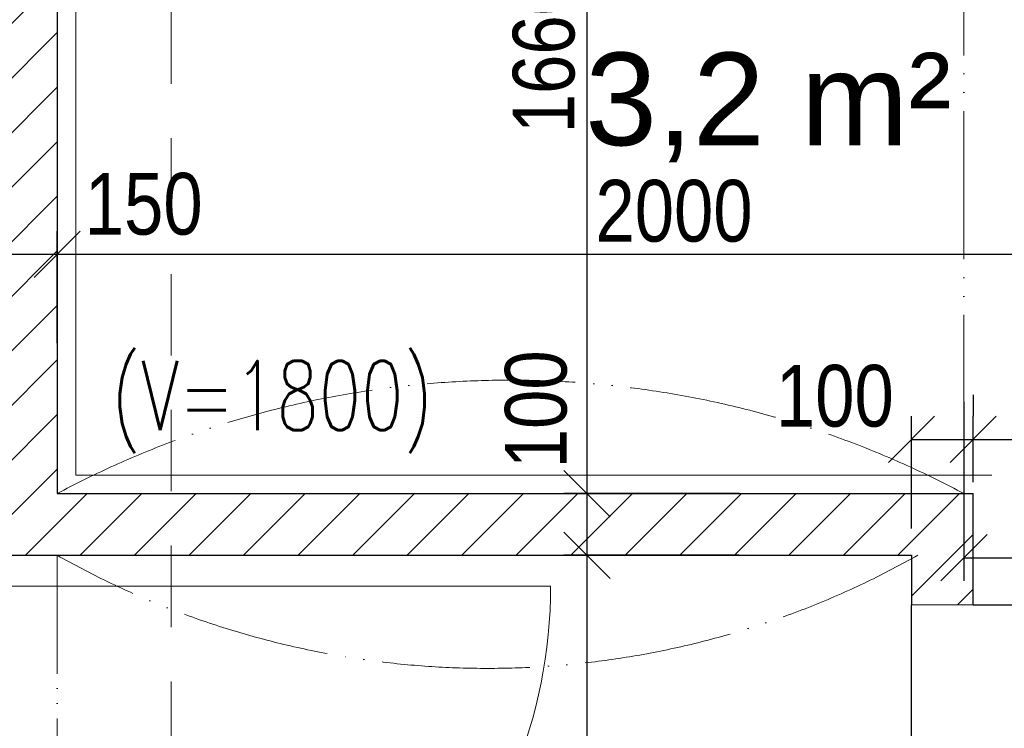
# Model space of a CAD drawing. Header units: millimetres. Extents: x -300958 to -108039, y 30118 to 292543.
# Tile 53 of 256: x -291033 to -289437, y 123305 to 124453. Entities that reach past the tile are written whole.
import ezdxf

# ---------------------------------------------------------------- set-up
doc = ezdxf.new("R2010")
doc.units = ezdxf.units.MM
doc.header["$MEASUREMENT"] = 0
doc.linetypes.add('ACAD_ISO05W100', pattern=[33, 24, -3, 0, -3, 0, -3])
doc.linetypes.add('DGN Style 2', pattern=[879.857395, 527.914437, -351.942958])
doc.layers.get('0').update_dxf_attribs({"lineweight": 13})
doc.layers.get('Defpoints').update_dxf_attribs({"color": 3, "lineweight": 13})
for name, color, linetype, lineweight in [('dims', 7, 'Continuous', 9), ('dvere', 7, 'Continuous', 9), ('Materiály', 1, 'Continuous', 13), ('navrh', 1, 'Continuous', 9), ('obklad', 8, 'Continuous', 5), ('popis', 7, 'Continuous', 9), ('tenka', 7, 'Continuous', 13), ('walls', 7, 'Continuous', 13)]:
    doc.layers.add(name, color=color, linetype=linetype, lineweight=lineweight)
doc.styles.add('GENERATED_STYLE_8', font='arial.ttf')
doc.styles.add('STYLE-0', font='ARIALN.TTF')
doc.styles.add('Style-Arial', font='arial.ttf')
doc.dimstyles.new('arch', dxfattribs={"dimscale": 50, "dimtxt": 2.5, "dimasz": 2.5, "dimexe": 1.25, "dimexo": 0.9, "dimtad": 1, "dimdec": 0, "dimtxsty": 'STYLE-0', "dimblk": 'ARCHTICK', "dimcen": 2.5, "dimadec": 0, "dimazin": 0, "dimtfac": 1, "dimtdec": 0, "dimtmove": 2, "dimatfit": 3, "dimldrblk": 'ARCHTICK', "dimfxl": 0, "dimarcsym": 0})

# ---------------------------------------------------------------- blocks, each defined once
blk = doc.blocks.new('_ArchTick')
at = {"color": 0, "linetype": 'ByBlock', "flags": 128}
blk.add_lwpolyline([(-0.5, -0.5), (0.5, 0.5)], dxfattribs=at)
blk = doc.blocks.new('*D2013')
at = {"layer": 'Defpoints', "color": 0, "linetype": 'Continuous'}
for p in [(-288972.6, 123772.7), (-288972.6, 123769.9), (-289487.6, 123628.6)]:
    blk.add_point(p, dxfattribs=at)
at = {"layer": 'dims', "color": 0, "linetype": 'Continuous', "lineweight": -2}
for p, q in [((-288972.6, 123844.9), (-288972.6, 123810.2)), ((-289487.6, 123703.6), (-289487.6, 123810.2)), ((-289487.6, 123772.7), (-288972.6, 123772.7))]:
    blk.add_line(p, q, dxfattribs=at)
at = {"layer": 'dims', "color": 0, "linetype": 'Continuous', "lineweight": -2, "xscale": 75, "yscale": 75, "zscale": 75, "rotation": 180}
blk.add_blockref('_ArchTick', (-289487.6, 123772.7), dxfattribs=at)
at = {"layer": 'dims', "color": 0, "linetype": 'Continuous', "lineweight": -2, "xscale": 75, "yscale": 75, "zscale": 75}
blk.add_blockref('_ArchTick', (-288972.6, 123772.7), dxfattribs=at)
at = {"layer": 'dims', "color": 0, "linetype": 'Continuous', "insert": (-289230.1, 123842.5), "char_height": 100, "attachment_point": 5, "style": 'STYLE-0'}
blk.add_mtext('515', dxfattribs=at)
blk = doc.blocks.new('*D2014')
at = {"layer": 'Defpoints', "color": 0, "linetype": 'Continuous'}
for p in [(-289487.6, 123772.7), (-289487.6, 123769.9), (-289587.6, 123553.6)]:
    blk.add_point(p, dxfattribs=at)
at = {"layer": 'dims', "color": 0, "linetype": 'Continuous', "lineweight": -2}
for p, q in [((-289487.6, 123844.9), (-289487.6, 123810.2)), ((-289587.6, 123628.6), (-289587.6, 123810.2)), ((-289587.6, 123772.7), (-289487.6, 123772.7))]:
    blk.add_line(p, q, dxfattribs=at)
at = {"layer": 'dims', "color": 0, "linetype": 'Continuous', "lineweight": -2, "xscale": 75, "yscale": 75, "zscale": 75, "rotation": 180}
blk.add_blockref('_ArchTick', (-289587.6, 123772.7), dxfattribs=at)
at = {"layer": 'dims', "color": 0, "linetype": 'Continuous', "lineweight": -2, "xscale": 75, "yscale": 75, "zscale": 75}
blk.add_blockref('_ArchTick', (-289487.6, 123772.7), dxfattribs=at)
at = {"layer": 'dims', "color": 0, "linetype": 'Continuous', "insert": (-289711.9, 123842.8), "char_height": 100, "attachment_point": 5, "style": 'STYLE-0'}
blk.add_mtext('100', dxfattribs=at)
blk = doc.blocks.new('*D2017')
at = {"layer": 'Defpoints', "color": 0, "linetype": 'Continuous'}
for p in [(-290113.5, 125345), (-289791.9, 125345), (-289791.9, 123685)]:
    blk.add_point(p, dxfattribs=at)
at = {"layer": 'dims', "color": 0, "linetype": 'Continuous', "lineweight": -2}
for p, q in [((-289866.9, 125345), (-290151, 125345)), ((-290113.5, 123685), (-290113.5, 125345)), ((-289866.9, 123685), (-290151, 123685))]:
    blk.add_line(p, q, dxfattribs=at)
at = {"layer": 'dims', "color": 0, "linetype": 'Continuous', "lineweight": -2, "xscale": 75, "yscale": 75, "zscale": 75}
for p, rotation in [((-290113.5, 125345), 90), ((-290113.5, 123685), 270)]:
    blk.add_blockref('_ArchTick', p, dxfattribs=dict(at, rotation=rotation))
at = {"layer": 'dims', "color": 0, "linetype": 'Continuous', "insert": (-290183.3, 124396.1), "char_height": 100, "attachment_point": 5, "rotation": 90, "style": 'STYLE-0'}
blk.add_mtext('1660', dxfattribs=at)
blk = doc.blocks.new('*D2018')
at = {"layer": 'Defpoints', "color": 0, "linetype": 'Continuous'}
for p in [(-290113.5, 123685), (-289791.9, 123685), (-289791.9, 123585)]:
    blk.add_point(p, dxfattribs=at)
at = {"layer": 'dims', "color": 0, "linetype": 'Continuous', "lineweight": -2}
for p, q in [((-289866.9, 123685), (-290151, 123685)), ((-290113.5, 123585), (-290113.5, 123685)), ((-289866.9, 123585), (-290151, 123585))]:
    blk.add_line(p, q, dxfattribs=at)
at = {"layer": 'dims', "color": 0, "linetype": 'Continuous', "lineweight": -2, "xscale": 75, "yscale": 75, "zscale": 75}
for p, rotation in [((-290113.5, 123685), 90), ((-290113.5, 123585), 270)]:
    blk.add_blockref('_ArchTick', p, dxfattribs=dict(at, rotation=rotation))
at = {"layer": 'dims', "color": 0, "linetype": 'Continuous', "insert": (-290196, 123821.5), "char_height": 100, "attachment_point": 5, "rotation": 90, "style": 'STYLE-0'}
blk.add_mtext('100', dxfattribs=at)
blk = doc.blocks.new('*D2019')
at = {"layer": 'Defpoints', "color": 0, "linetype": 'Continuous'}
for p in [(-290113.5, 123585), (-289791.9, 123585), (-289791.9, 121285)]:
    blk.add_point(p, dxfattribs=at)
at = {"layer": 'dims', "color": 0, "linetype": 'Continuous', "lineweight": -2}
for p, q in [((-289866.9, 123585), (-290151, 123585)), ((-290113.5, 121285), (-290113.5, 123585)), ((-289866.9, 121285), (-290151, 121285))]:
    blk.add_line(p, q, dxfattribs=at)
at = {"layer": 'dims', "color": 0, "linetype": 'Continuous', "lineweight": -2, "xscale": 75, "yscale": 75, "zscale": 75}
for p, rotation in [((-290113.5, 123585), 90), ((-290113.5, 121285), 270)]:
    blk.add_blockref('_ArchTick', p, dxfattribs=dict(at, rotation=rotation))
at = {"layer": 'dims', "color": 0, "linetype": 'Continuous', "insert": (-290183.3, 122766.3), "char_height": 100, "attachment_point": 5, "rotation": 90, "style": 'STYLE-0'}
blk.add_mtext('2300', dxfattribs=at)
blk = doc.blocks.new('*D2020')
at = {"layer": 'Defpoints', "color": 0, "linetype": 'Continuous'}
for p in [(-288972.6, 124072.7), (-288972.6, 124069.9), (-290972.6, 123853.6)]:
    blk.add_point(p, dxfattribs=at)
at = {"layer": 'dims', "color": 0, "linetype": 'Continuous', "lineweight": -2}
for p, q in [((-288972.6, 124144.9), (-288972.6, 124110.2)), ((-290972.6, 123928.6), (-290972.6, 124110.2)), ((-290972.6, 124072.7), (-288972.6, 124072.7))]:
    blk.add_line(p, q, dxfattribs=at)
at = {"layer": 'dims', "color": 0, "linetype": 'Continuous', "lineweight": -2, "xscale": 75, "yscale": 75, "zscale": 75, "rotation": 180}
blk.add_blockref('_ArchTick', (-290972.6, 124072.7), dxfattribs=at)
at = {"layer": 'dims', "color": 0, "linetype": 'Continuous', "lineweight": -2, "xscale": 75, "yscale": 75, "zscale": 75}
blk.add_blockref('_ArchTick', (-288972.6, 124072.7), dxfattribs=at)
at = {"layer": 'dims', "color": 0, "linetype": 'Continuous', "insert": (-289972.6, 124142.5), "char_height": 100, "attachment_point": 5, "style": 'STYLE-0'}
blk.add_mtext('2000', dxfattribs=at)
blk = doc.blocks.new('*D2021')
at = {"layer": 'Defpoints', "color": 0, "linetype": 'Continuous'}
for p in [(-290972.6, 124072.7), (-291122.6, 123886.3), (-290972.6, 123879.3)]:
    blk.add_point(p, dxfattribs=at)
at = {"layer": 'dims', "color": 0, "linetype": 'Continuous', "lineweight": -2}
for p, q in [((-291122.6, 123961.3), (-291122.6, 124110.2)), ((-290972.6, 123954.3), (-290972.6, 124110.2)), ((-291122.6, 124072.7), (-290972.6, 124072.7))]:
    blk.add_line(p, q, dxfattribs=at)
at = {"layer": 'dims', "color": 0, "linetype": 'Continuous', "lineweight": -2, "xscale": 75, "yscale": 75, "zscale": 75, "rotation": 180}
blk.add_blockref('_ArchTick', (-291122.6, 124072.7), dxfattribs=at)
at = {"layer": 'dims', "color": 0, "linetype": 'Continuous', "lineweight": -2, "xscale": 75, "yscale": 75, "zscale": 75}
blk.add_blockref('_ArchTick', (-290972.6, 124072.7), dxfattribs=at)
at = {"layer": 'dims', "color": 0, "linetype": 'Continuous', "insert": (-290832.3, 124153.8), "char_height": 100, "attachment_point": 5, "style": 'STYLE-0'}
blk.add_mtext('150', dxfattribs=at)
blk = doc.blocks.new('*D1861')
at = {"layer": 'Defpoints', "color": 0, "linetype": 'Continuous'}
for p in [(-289502.6, 123908.6), (-288872.6, 123728.6), (-288872.6, 123581)]:
    blk.add_point(p, dxfattribs=at)
at = {"layer": 'dims', "color": 0, "linetype": 'Continuous', "lineweight": -2}
for p, q in [((-289502.6, 123833.6), (-289502.6, 123543.5)), ((-288872.6, 123653.6), (-288872.6, 123543.5)), ((-289502.6, 123581), (-288872.6, 123581))]:
    blk.add_line(p, q, dxfattribs=at)
at = {"layer": 'dims', "color": 0, "linetype": 'Continuous', "lineweight": -2, "xscale": 75, "yscale": 75, "zscale": 75, "rotation": 180}
blk.add_blockref('_ArchTick', (-289502.6, 123581), dxfattribs=at)
at = {"layer": 'dims', "color": 0, "linetype": 'Continuous', "lineweight": -2, "xscale": 75, "yscale": 75, "zscale": 75}
blk.add_blockref('_ArchTick', (-288872.6, 123581), dxfattribs=at)
at = {"layer": 'dims', "color": 0, "linetype": 'Continuous', "insert": (-289187.6, 123650.8), "char_height": 100, "attachment_point": 5, "style": 'STYLE-0'}
blk.add_mtext('630', dxfattribs=at)

msp = doc.modelspace()

# ---------------------------------------------------------------- hatches: boundary and pattern name
at = {"layer": 'Materiály', "linetype": 'Continuous'}
h = msp.add_hatch(dxfattribs=at)
h.set_pattern_fill('ANSI31', color=256, scale=500, style=0)
h.set_pattern_definition([(45, (-63000, 0), (-44.194174, 44.194174), [])])
h.paths.add_polyline_path([(-291122.6, 124745), (-291122.6, 123585), (-289587.6, 123585), (-289587.6, 123505), (-289502.6, 123505), (-289502.6, 123685), (-290972.6, 123685), (-290972.6, 124662.2, -0.044202), (-290972.6, 124667.5), (-290972.6, 125022.5, -0.044199), (-290972.6, 125027.8), (-290972.6, 125345), (-291082.7, 125345, -0.008368), (-291122.6, 125322.8)])
h.paths.add_polyline_path([(-289487.6, 123685), (-289502.6, 123685), (-289502.6, 123505), (-289487.6, 123505)])
h.paths.add_polyline_path([(-291082.7, 125345), (-291122.6, 125345), (-291122.6, 125322.8, 0.008368)], flags=17)

# ---------------------------------------------------------------- linework, layer by layer
at = {"layer": 'dvere', "linetype": 'ACAD_ISO05W100', "ltscale": 8}
msp.add_line((-290972.6, 123585), (-290972.6, 122685), dxfattribs=at)
at = {"layer": 'dvere', "linetype": 'Continuous'}
msp.add_line((-291122.6, 123535), (-290972.6, 123535), dxfattribs=at)
at = {"layer": 'dvere', "linetype": 'Continuous', "flags": 128}
msp.add_lwpolyline([(-290972.6, 123535), (-290172.6, 123535), (-290972.6, 123535), (-290172.6, 123535, -0.414214), (-290972.6, 122735)], format="xyb", dxfattribs=at)
at = {"layer": 'navrh', "linetype": 'Continuous', "lineweight": 30}
for p, q in [((-290972.6, 125345), (-290972.6, 123685)), ((-290972.6, 123685), (-289487.6, 123685)), ((-289487.6, 123505), (-289487.6, 123685)), ((-291122.6, 123585), (-289587.6, 123585)), ((-289587.6, 123585), (-289587.6, 123505))]:
    msp.add_line(p, q, dxfattribs=at)
at = {"layer": 'obklad', "linetype": 'Continuous', "flags": 128}
msp.add_lwpolyline([(-289532.6, 124935), (-289532.6, 124935), (-289532.6, 124935), (-289532.6, 125315), (-290942.6, 125315), (-290942.6, 123715), (-289457.6, 123715), (-289457.6, 123715), (-289457.6, 123715), (-289457.6, 123715)], dxfattribs=at)
at = {"layer": 'tenka', "linetype": 'ACAD_ISO05W100', "ltscale": 10}
msp.add_line((-289502.6, 124965), (-289502.6, 123685), dxfattribs=at)
at = {"layer": 'tenka', "linetype": 'DGN Style 2', "ltscale": 0.25}
msp.add_line((-290787.6, 115770), (-290787.6, 124705), dxfattribs=at)
at = {"layer": 'tenka', "linetype": 'Continuous'}
msp.add_line((-289487.6, 123505), (-289587.6, 123505), dxfattribs=at)
at = {"layer": 'tenka', "linetype": 'ACAD_ISO05W100', "ltscale": 10, "flags": 128}
for points in [[(-289502.6, 123685, 0.250035), (-290972.6, 123685)], [(-289577.6, 123585, -0.262619), (-290972.6, 123585)]]:
    msp.add_lwpolyline(points, format="xyb", dxfattribs=at)
at = {"layer": 'walls', "linetype": 'Continuous', "lineweight": 30}
for p, q in [((-289587.6, 122785), (-289587.6, 123505)), ((-289487.6, 123505), (-288972.6, 123505))]:
    msp.add_line(p, q, dxfattribs=at)

# ---------------------------------------------------------------- texts
at = {"layer": 'obklad', "linetype": 'Continuous', "insert": (-290884.5, 123896.7), "char_height": 112, "attachment_point": 4, "rotation": 0.0012, "line_spacing_factor": 0.765173, "style": 'Style-Arial'}
msp.add_mtext('\\A1;{\\Fromans|c238;\\W0.7143; \\P(V=1800)}', dxfattribs=at)
at = {"layer": 'popis', "linetype": 'Continuous', "lineweight": 0, "insert": (-289819.8, 124649.4), "char_height": 150, "width": 1303.837, "attachment_point": 2, "style": 'GENERATED_STYLE_8'}
msp.add_mtext('WC BEZB. \\P3,2 m²', dxfattribs=at)

# ---------------------------------------------------------------- dimensions: what is measured, and where the dimension line sits
at = {"layer": 'dims', "linetype": 'Continuous'}
for base, p1, p2, picture, middle in [((-290113.5, 125345), (-289791.9, 123685), (-289791.9, 125345), '*D2017', (-290183.3, 124396.1)), ((-290113.5, 123685), (-289791.9, 123585), (-289791.9, 123685), '*D2018', (-290196, 123821.5)), ((-290113.5, 123585), (-289791.9, 121285), (-289791.9, 123585), '*D2019', (-290183.3, 122766.3))]:
    dim = msp.add_linear_dim(base=base, p1=p1, p2=p2, angle=90, dimstyle='arch', override={"dimtxt": 2, "dimasz": 1.5, "dimexe": 0.75, "dimexo": 1.5, "dimgap": 0.375, "dimcen": 0.05}, dxfattribs=at)
    dim.commit()
    dim.dimension.update_dxf_attribs({"geometry": picture, "text_midpoint": middle, "dimtype": 160})
for base, p1, p2, picture, middle in [((-290972.6, 124072.7), (-291122.6, 123886.3), (-290972.6, 123879.3), '*D2021', (-290832.3, 124153.8)), ((-289487.6, 123772.7), (-289587.6, 123553.6), (-289487.6, 123769.9), '*D2014', (-289711.9, 123842.8))]:
    dim = msp.add_linear_dim(base=base, p1=p1, p2=p2, dimstyle='arch', override={"dimtxt": 2, "dimasz": 1.5, "dimexe": 0.75, "dimexo": 1.5, "dimgap": 0.375, "dimcen": 0.05}, dxfattribs=at)
    dim.commit()
    dim.dimension.update_dxf_attribs({"geometry": picture, "text_midpoint": middle, "dimtype": 160})
for base, p1, p2, picture, middle in [((-288972.6, 124072.7), (-290972.6, 123853.6), (-288972.6, 124069.9), '*D2020', (-289972.6, 124142.5)), ((-288872.6, 123581), (-289502.6, 123908.6), (-288872.6, 123728.6), '*D1861', (-289187.6, 123650.8)), ((-288972.6, 123772.7), (-289487.6, 123628.6), (-288972.6, 123769.9), '*D2013', (-289230.1, 123842.5))]:
    dim = msp.add_linear_dim(base=base, p1=p1, p2=p2, dimstyle='arch', override={"dimtxt": 2, "dimasz": 1.5, "dimexe": 0.75, "dimexo": 1.5, "dimgap": 0.375, "dimcen": 0.05}, dxfattribs=at)
    dim.commit()
    dim.dimension.update_dxf_attribs({"geometry": picture, "text_midpoint": middle})

doc.saveas('drawing.dxf')
